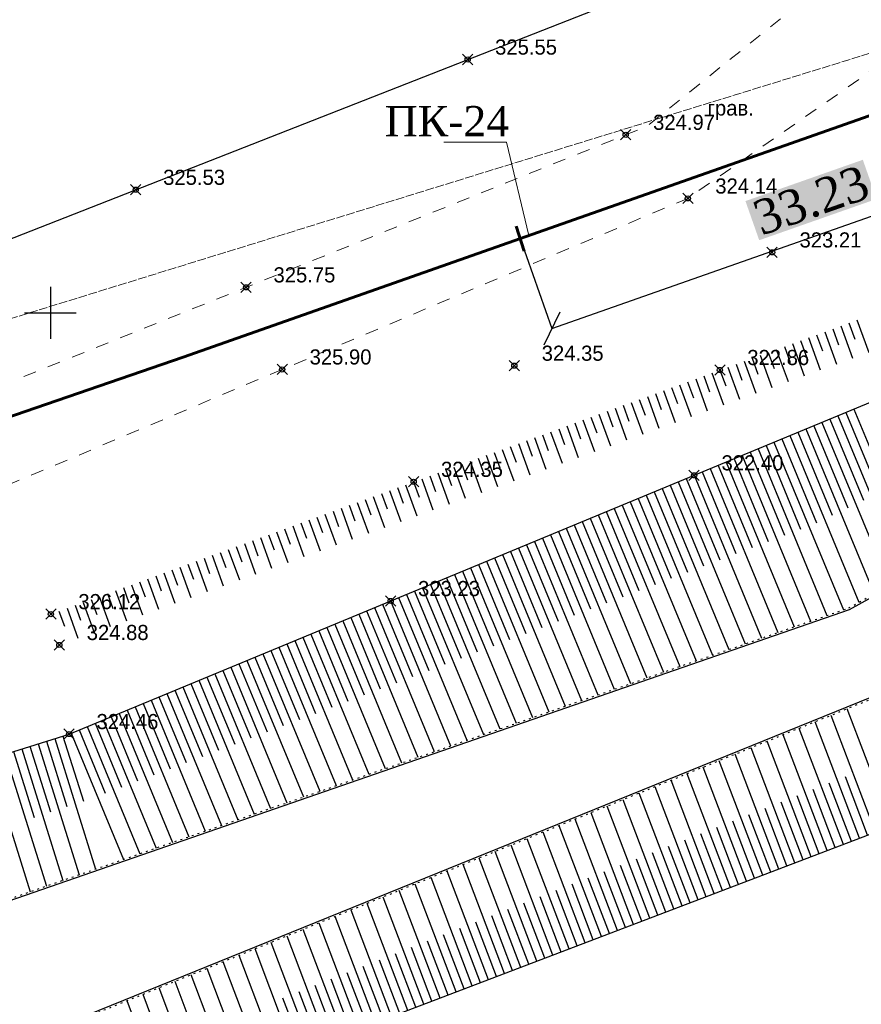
# Model space of a CAD drawing. Header units: metres. Extents: x 703769 to 722343, y 4313031 to 4317457.
# Tile 194 of 256: x 708077 to 708125, y 4314088 to 4314145. Entities that reach past the tile are written whole.
import ezdxf
from ezdxf import colors
from ezdxf.entities.mleader import LeaderData, LeaderLine
from ezdxf.math import Vec2, Vec3

# ---------------------------------------------------------------- set-up
doc = ezdxf.new("R2010")
doc.units = ezdxf.units.M
doc.header["$LTSCALE"] = 0.5
doc.header["$PDMODE"] = 35
doc.header["$PDSIZE"] = 0.3
for name, pattern in [('Auto_Street_NotBorder_Line_m1', [3, 1.5, -1.5]), ('Commnctn_Electr_VLP_High_Built_m1', [1, 1, 0]), ('ДОРОГИ_СТРОЯЩ', [9, 8, -1]), ('Контура низ откосов  Штриховая 0.1-0.5 - - - - - - -', [0.6, 0.1, -0.5])]:
    doc.linetypes.add(name, pattern=pattern)
for name, color, linetype in [('(001) Сетка', 92, 'Continuous'), ('(004) Точки рельефа', 7, 'Continuous'), ('(013) Газ', 30, 'ИК_Газопровод -------г--------'), ('(025) Дорога', 7, 'Continuous'), ('(027) Гидрография', 7, 'Continuous'), ('(035) Откосы', 7, 'Continuous')]:
    doc.layers.add(name, color=color, linetype=linetype)
doc.layers.add('AUTO#_ROADS_EXIST_L', color=7, linetype='Continuous', lineweight=15, true_color=0x000000)
doc.layers.add('COMMN_OBJCT_ELCTR_L', color=7, linetype='Continuous', true_color=0x000000)
doc.layers.add('ВК_В1', color=134, linetype='Continuous', lineweight=40)
doc.styles.add('BM-431', font='txt')
doc.styles.add('D-431', font='txt')
doc.styles.add('Interproekt', font='isocpeur.ttf', dxfattribs={"width": 0.95, "oblique": 15})
doc.styles.get("Standard").update_dxf_attribs({"font": 'times.ttf'})
doc.linetypes.add('GAZ_VOZDUSH', pattern='A,1,-2,["~",Standard,S=3,R=0,X=-1.5,Y=-1.5],-1,10', length=14)
doc.linetypes.add('ИК_Газопровод -------г--------', pattern='A,9,-0.6,["Г",Standard,S=1.2,R=0,X=0,Y=-0.6],-1.2', length=10.8)
doc.dimstyles.new('300', dxfattribs={"dimtxt": 2, "dimasz": 1.5, "dimexe": 0, "dimexo": 0, "dimgap": 1, "dimtad": 1, "dimzin": 0, "dimdsep": 46, "dimtxsty": 'Standard', "dimblk": 'OBLIQUE', "dimcen": 0, "dimclrd": 1, "dimclre": 1, "dimclrt": 1, "dimadec": 1, "dimazin": 0, "dimtfac": 1, "dimtofl": 0, "dimtmove": 0, "dimatfit": 3, "dimfxl": 3, "dimtfill": 2, "dimtfillclr": 7, "dimtolj": 1, "dimtzin": 0, "dimlwd": 25, "dimlwe": -1, "dimarcsym": 0})

# ---------------------------------------------------------------- blocks, each defined once
blk = doc.blocks.new('Setka')
at = {"layer": '(001) Сетка'}
for p, q in [((0, 1.5), (0, -1.5)), ((-1.5, 0), (1.5, 0))]:
    blk.add_line(p, q, dxfattribs=at)
blk = doc.blocks.new('*U279')
at = {"color": 1, "lineweight": 60, "flags": 128}
blk.add_lwpolyline([(-0.015, -0.757), (0.015, 0.757)], dxfattribs=at)
blk = doc.blocks.new('*U280')
at = {"color": 0, "linetype": 'ByBlock', "lineweight": -2, "transparency": 16777216, "rotation": 199.3656773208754}
blk.add_blockref('*U279', (708105.638, 4314132.749), dxfattribs=at)
blk = doc.blocks.new('_Dot')
at = {"color": 0, "linetype": 'ByBlock', "lineweight": -2}
blk.add_line((-0.5, 0), (-1, 0), dxfattribs=at)
at = {"color": 0, "linetype": 'ByBlock', "const_width": 0.5}
blk.add_lwpolyline([(-0.25, 0, 1), (0.25, 0, 1)], format="xyb", close=True, dxfattribs=at)
blk = doc.blocks.new('_Oblique')
at = {"color": 0, "linetype": 'ByBlock', "lineweight": -2}
blk.add_line((-0.5, -0.5), (0.5, 0.5), dxfattribs=at)
blk = doc.blocks.new('*D569')
at = {"color": 1, "transparency": 16777216}
for p, q in [((708136.987, 4314143.768), (708138.816, 4314138.565)), ((708105.638, 4314132.749), (708107.467, 4314127.546))]:
    blk.add_line(p, q, dxfattribs=at)
at = {"color": 1, "lineweight": 25, "transparency": 16777216}
blk.add_line((708107.467, 4314127.546), (708138.816, 4314138.565), dxfattribs=at)
at = {"layer": 'Defpoints', "color": 0, "lineweight": 40, "transparency": 16777216}
for p in [(708136.987, 4314143.768), (708138.816, 4314138.565), (708105.638, 4314132.749)]:
    blk.add_point(p, dxfattribs=at)
at = {"color": 1, "lineweight": 25, "transparency": 16777216, "xscale": 1.5, "yscale": 1.5, "zscale": 1.5}
for p, rotation in [((708138.816, 4314138.565), 19.36567732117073), ((708107.467, 4314127.546), 199.3656773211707)]:
    blk.add_blockref('_Oblique', p, dxfattribs=dict(at, rotation=rotation))
at = {"color": 1, "lineweight": 40, "transparency": 16777216, "insert": (708122.471, 4314134.961), "char_height": 2, "attachment_point": 5, "rotation": 19.3657, "bg_fill": 1, "box_fill_scale": 1.1, "bg_fill_color": 7, "bg_fill_true_color": 16777215, "bg_fill_transparency": 0}
blk.add_mtext('\\A1;33.23', dxfattribs=at)

msp = doc.modelspace()

# ---------------------------------------------------------------- linework, layer by layer
at = {"layer": '(013) Газ', "linetype": 'GAZ_VOZDUSH', "elevation": -0.295, "flags": 128}
msp.add_lwpolyline([(708020.656, 4314084.084), (708020.347, 4314094.775), (708020.347, 4314115.539), (708066.527, 4314128.958), (708114.826, 4314147.9), (708129.269, 4314299.515)], dxfattribs=at)
at = {"layer": '(027) Гидрография', "color": 4}
for points, elevation in [([(707567.997, 4313942.938), (707572.213, 4313944.049), (707620.984, 4313956.898), (707772.66, 4313996.949), (707924.336, 4314045.143), (708024.512, 4314076.588), (708124.69, 4314111.302), (708133.047, 4314115.911), (708145.112, 4314122.565), (708157.025, 4314125.829), (708191.793, 4314145.156)], 319.341), ([(708191.803, 4314139.267), (708158.102, 4314122.799), (708145.691, 4314118.338), (708135.673, 4314112.113), (708126.68, 4314106.524), (708080.551, 4314087.826)], 319.703)]:
    msp.add_lwpolyline(points, dxfattribs=dict(at, elevation=elevation))
at = {"layer": '(035) Откосы'}
for p, q in [((708124.185, 4314127.703, 324.272), (708124.867, 4314125.834, 324.272)), ((708124.651, 4314127.873, 324.272), (708124.993, 4314126.938, 324.272)), ((708125.117, 4314128.044, 324.272), (708125.801, 4314126.171, 324.272)), ((708122.786, 4314127.193, 324.272), (708123.127, 4314126.26, 324.272)), ((708123.253, 4314127.363, 324.272), (708123.934, 4314125.496, 324.272)), ((708123.719, 4314127.533, 324.272), (708124.06, 4314126.599, 324.272)), ((708121.388, 4314126.683, 324.272), (708122.067, 4314124.822, 324.272)), ((708121.854, 4314126.853, 324.272), (708122.194, 4314125.922, 324.272)), ((708122.32, 4314127.023, 324.272), (708123, 4314125.159, 324.272)), ((708119.523, 4314126.003, 324.272), (708120.2, 4314124.147, 324.272)), ((708119.989, 4314126.173, 324.272), (708120.328, 4314125.244, 324.272)), ((708120.456, 4314126.343, 324.272), (708121.133, 4314124.484, 324.272)), ((708120.922, 4314126.513, 324.272), (708121.261, 4314125.583, 324.272)), ((708118.125, 4314125.493, 324.272), (708118.462, 4314124.567, 324.272)), ((708118.591, 4314125.663, 324.272), (708119.267, 4314123.81, 324.272)), ((708119.057, 4314125.833, 324.272), (708119.395, 4314124.906, 324.272)), ((708116.726, 4314124.982, 324.272), (708117.4, 4314123.135, 324.272)), ((708117.192, 4314125.152, 324.272), (708117.529, 4314124.228, 324.272)), ((708117.658, 4314125.322, 324.272), (708118.333, 4314123.473, 324.272)), ((708114.861, 4314124.302, 324.272), (708115.533, 4314122.461, 324.272)), ((708115.327, 4314124.472, 324.272), (708115.663, 4314123.551, 324.272)), ((708115.794, 4314124.642, 324.272), (708116.466, 4314122.798, 324.272)), ((708116.26, 4314124.812, 324.272), (708116.596, 4314123.889, 324.272)), ((708113.463, 4314123.792, 324.272), (708113.798, 4314122.873, 324.272)), ((708113.929, 4314123.962, 324.272), (708114.599, 4314122.123, 324.272)), ((708114.395, 4314124.132, 324.272), (708114.731, 4314123.212, 324.272)), ((708112.064, 4314123.282, 324.272), (708112.733, 4314121.449, 324.272)), ((708112.53, 4314123.452, 324.272), (708112.865, 4314122.535, 324.272)), ((708112.996, 4314123.622, 324.272), (708113.666, 4314121.786, 324.272)), ((708110.199, 4314122.601, 324.272), (708110.866, 4314120.774, 324.272)), ((708110.665, 4314122.771, 324.272), (708110.999, 4314121.857, 324.272)), ((708111.132, 4314122.942, 324.272), (708111.799, 4314121.112, 324.272)), ((708111.598, 4314123.112, 324.272), (708111.932, 4314122.196, 324.272)), ((708124.479, 4314122.698, 323.57), (708126.4, 4314118.058, 323.57)), ((708124.941, 4314122.889, 323.57), (708128.761, 4314113.662, 323.57)), ((708108.801, 4314122.091, 324.272), (708109.133, 4314121.18, 324.272)), ((708109.267, 4314122.261, 324.272), (708109.932, 4314120.437, 324.272)), ((708109.733, 4314122.431, 324.272), (708110.066, 4314121.518, 324.272)), ((708123.093, 4314122.124, 323.57), (708126.999, 4314112.69, 323.57)), ((708123.555, 4314122.315, 323.57), (708125.497, 4314117.624, 323.57)), ((708124.017, 4314122.507, 323.57), (708127.88, 4314113.176, 323.57)), ((708106.936, 4314121.411, 324.272), (708107.267, 4314120.502, 324.272)), ((708107.402, 4314121.581, 324.272), (708108.065, 4314119.762, 324.272)), ((708107.868, 4314121.751, 324.272), (708108.2, 4314120.841, 324.272)), ((708108.334, 4314121.921, 324.272), (708108.999, 4314120.1, 324.272)), ((708121.708, 4314121.55, 323.57), (708123.692, 4314116.756, 323.57)), ((708122.17, 4314121.742, 323.57), (708126.118, 4314112.204, 323.57)), ((708122.632, 4314121.933, 323.57), (708124.595, 4314117.19, 323.57)), ((708105.537, 4314120.901, 324.272), (708106.199, 4314119.088, 324.272)), ((708106.003, 4314121.071, 324.272), (708106.334, 4314120.164, 324.272)), ((708106.47, 4314121.241, 324.272), (708107.132, 4314119.425, 324.272)), ((708120.322, 4314120.977, 323.57), (708124.334, 4314111.284, 323.57)), ((708120.784, 4314121.168, 323.57), (708122.79, 4314116.321, 323.57)), ((708121.246, 4314121.359, 323.57), (708125.237, 4314111.718, 323.57)), ((708104.139, 4314120.391, 324.272), (708104.469, 4314119.486, 324.272)), ((708104.605, 4314120.561, 324.272), (708105.265, 4314118.751, 324.272)), ((708105.071, 4314120.731, 324.272), (708105.401, 4314119.825, 324.272)), ((708118.936, 4314120.403, 323.57), (708120.925, 4314115.598, 323.57)), ((708119.398, 4314120.594, 323.57), (708123.387, 4314110.956, 323.57)), ((708119.86, 4314120.786, 323.57), (708121.86, 4314115.953, 323.57)), ((708102.274, 4314119.71, 324.272), (708102.603, 4314118.809, 324.272)), ((708102.74, 4314119.88, 324.272), (708103.398, 4314118.076, 324.272)), ((708103.206, 4314120.05, 324.272), (708103.536, 4314119.148, 324.272)), ((708103.673, 4314120.22, 324.272), (708104.332, 4314118.413, 324.272)), ((708117.55, 4314119.829, 323.57), (708121.494, 4314110.3, 323.57)), ((708118.012, 4314120.021, 323.57), (708119.99, 4314115.242, 323.57)), ((708118.474, 4314120.212, 323.57), (708122.441, 4314110.628, 323.57)), ((708100.875, 4314119.2, 324.272), (708101.531, 4314117.401, 324.272)), ((708101.342, 4314119.37, 324.272), (708101.67, 4314118.47, 324.272)), ((708101.808, 4314119.54, 324.272), (708102.465, 4314117.739, 324.272)), ((708116.164, 4314119.256, 323.57), (708118.119, 4314114.532, 323.57)), ((708116.626, 4314119.447, 323.57), (708120.548, 4314109.972, 323.57)), ((708117.088, 4314119.638, 323.57), (708119.054, 4314114.887, 323.57)), ((708099.477, 4314118.69, 324.272), (708099.804, 4314117.793, 324.272)), ((708099.943, 4314118.86, 324.272), (708100.598, 4314117.064, 324.272)), ((708100.409, 4314119.03, 324.272), (708100.737, 4314118.131, 324.272)), ((708114.778, 4314118.682, 323.57), (708118.655, 4314109.316, 323.57)), ((708115.24, 4314118.873, 323.57), (708117.184, 4314114.177, 323.57)), ((708115.702, 4314119.064, 323.57), (708119.601, 4314109.644, 323.57)), ((708097.612, 4314118.01, 324.272), (708097.938, 4314117.115, 324.272)), ((708098.078, 4314118.18, 324.272), (708098.731, 4314116.39, 324.272)), ((708098.544, 4314118.35, 324.272), (708098.871, 4314117.454, 324.272)), ((708099.011, 4314118.52, 324.272), (708099.665, 4314116.727, 324.272)), ((708113.392, 4314118.108, 323.57), (708115.313, 4314113.466, 323.57)), ((708113.854, 4314118.3, 323.57), (708117.708, 4314108.988, 323.57)), ((708114.316, 4314118.491, 323.57), (708116.249, 4314113.822, 323.57)), ((708096.213, 4314117.499, 324.272), (708096.864, 4314115.715, 324.272)), ((708096.68, 4314117.669, 324.272), (708097.005, 4314116.777, 324.272)), ((708097.146, 4314117.84, 324.272), (708097.798, 4314116.052, 324.272)), ((708112.006, 4314117.535, 323.57), (708115.815, 4314108.332, 323.57)), ((708112.468, 4314117.726, 323.57), (708114.378, 4314113.111, 323.57)), ((708112.93, 4314117.917, 323.57), (708116.762, 4314108.66, 323.57)), ((708094.815, 4314116.989, 324.272), (708095.139, 4314116.099, 324.272)), ((708095.281, 4314117.159, 324.272), (708095.931, 4314115.378, 324.272)), ((708095.747, 4314117.329, 324.272), (708096.072, 4314116.438, 324.272)), ((708110.62, 4314116.961, 323.57), (708112.508, 4314112.401, 323.57)), ((708111.082, 4314117.152, 323.57), (708114.869, 4314108.004, 323.57)), ((708111.544, 4314117.343, 323.57), (708113.443, 4314112.756, 323.57)), ((708092.95, 4314116.309, 324.272), (708093.274, 4314115.422, 324.272)), ((708093.416, 4314116.479, 324.272), (708094.064, 4314114.703, 324.272)), ((708093.882, 4314116.649, 324.272), (708094.207, 4314115.76, 324.272)), ((708094.349, 4314116.819, 324.272), (708094.997, 4314115.04, 324.272)), ((708109.234, 4314116.387, 323.57), (708112.976, 4314107.349, 323.57)), ((708109.696, 4314116.578, 323.57), (708111.572, 4314112.045, 323.57)), ((708110.158, 4314116.77, 323.57), (708113.922, 4314107.676, 323.57)), ((708091.551, 4314115.799, 324.272), (708092.197, 4314114.029, 324.272)), ((708092.018, 4314115.969, 324.272), (708092.341, 4314115.083, 324.272)), ((708092.484, 4314116.139, 324.272), (708093.131, 4314114.366, 324.272)), ((708107.848, 4314115.814, 323.57), (708109.702, 4314111.335, 323.57)), ((708108.31, 4314116.005, 323.57), (708112.029, 4314107.021, 323.57)), ((708108.772, 4314116.196, 323.57), (708110.637, 4314111.69, 323.57)), ((708090.153, 4314115.289, 324.272), (708090.475, 4314114.406, 324.272)), ((708090.619, 4314115.459, 324.272), (708091.264, 4314113.691, 324.272)), ((708091.085, 4314115.629, 324.272), (708091.408, 4314114.744, 324.272)), ((708106.462, 4314115.24, 323.57), (708110.136, 4314106.365, 323.57)), ((708106.924, 4314115.431, 323.57), (708108.767, 4314110.98, 323.57)), ((708107.386, 4314115.622, 323.57), (708111.083, 4314106.693, 323.57)), ((708088.288, 4314114.608, 324.272), (708088.609, 4314113.728, 324.272)), ((708088.754, 4314114.778, 324.272), (708089.397, 4314113.017, 324.272)), ((708089.22, 4314114.948, 324.272), (708089.542, 4314114.067, 324.272)), ((708089.687, 4314115.118, 324.272), (708090.33, 4314113.354, 324.272)), ((708105.076, 4314114.666, 323.57), (708106.896, 4314110.269, 323.57)), ((708105.538, 4314114.857, 323.57), (708109.19, 4314106.037, 323.57)), ((708106, 4314115.049, 323.57), (708107.832, 4314110.625, 323.57)), ((708086.89, 4314114.098, 324.272), (708087.53, 4314112.342, 324.272)), ((708087.356, 4314114.268, 324.272), (708087.676, 4314113.39, 324.272)), ((708087.822, 4314114.438, 324.272), (708088.463, 4314112.68, 324.272)), ((708103.69, 4314114.092, 323.57), (708107.297, 4314105.381, 323.57)), ((708104.152, 4314114.284, 323.57), (708105.961, 4314109.914, 323.57)), ((708104.614, 4314114.475, 323.57), (708108.243, 4314105.709, 323.57)), ((708085.491, 4314113.588, 324.272), (708085.81, 4314112.712, 324.272)), ((708085.957, 4314113.758, 324.272), (708086.597, 4314112.005, 324.272)), ((708086.423, 4314113.928, 324.272), (708086.743, 4314113.051, 324.272)), ((708102.304, 4314113.519, 323.57), (708104.091, 4314109.204, 323.57)), ((708102.766, 4314113.71, 323.57), (708106.35, 4314105.053, 323.57)), ((708103.228, 4314113.901, 323.57), (708105.026, 4314109.559, 323.57)), ((708083.626, 4314112.908, 324.272), (708083.945, 4314112.035, 324.272)), ((708084.092, 4314113.078, 324.272), (708084.73, 4314111.33, 324.272)), ((708084.559, 4314113.248, 324.272), (708084.877, 4314112.373, 324.272)), ((708085.025, 4314113.418, 324.272), (708085.663, 4314111.668, 324.272)), ((708100.918, 4314112.945, 323.57), (708104.457, 4314104.397, 323.57)), ((708101.38, 4314113.136, 323.57), (708103.155, 4314108.848, 323.57)), ((708101.842, 4314113.328, 323.57), (708105.404, 4314104.725, 323.57)), ((708082.228, 4314112.397, 324.272), (708082.863, 4314110.656, 324.272)), ((708082.694, 4314112.567, 324.272), (708083.012, 4314111.696, 324.272)), ((708083.16, 4314112.738, 324.272), (708083.796, 4314110.993, 324.272)), ((708099.533, 4314112.371, 323.57), (708101.285, 4314108.138, 323.57)), ((708099.995, 4314112.563, 323.57), (708103.511, 4314104.069, 323.57)), ((708100.457, 4314112.754, 323.57), (708102.22, 4314108.493, 323.57)), ((708080.829, 4314111.887, 324.272), (708081.146, 4314111.019, 324.272)), ((708081.295, 4314112.057, 324.272), (708081.929, 4314110.319, 324.272)), ((708081.761, 4314112.227, 324.272), (708082.079, 4314111.357, 324.272)), ((708098.147, 4314111.798, 323.57), (708101.617, 4314103.413, 323.57)), ((708098.609, 4314111.989, 323.57), (708100.35, 4314107.783, 323.57)), ((708099.071, 4314112.18, 323.57), (708102.564, 4314103.741, 323.57)), ((708078.964, 4314111.207, 324.272), (708079.28, 4314110.341, 324.272)), ((708079.43, 4314111.377, 324.272), (708080.063, 4314109.644, 324.272)), ((708079.897, 4314111.547, 324.272), (708080.213, 4314110.68, 324.272)), ((708080.363, 4314111.717, 324.272), (708080.996, 4314109.981, 324.272)), ((708096.761, 4314111.224, 323.57), (708098.479, 4314107.072, 323.57)), ((708097.223, 4314111.415, 323.57), (708100.671, 4314103.085, 323.57)), ((708097.685, 4314111.606, 323.57), (708099.414, 4314107.428, 323.57)), ((708095.375, 4314110.65, 323.57), (708098.778, 4314102.429, 323.57)), ((708095.837, 4314110.842, 323.57), (708097.544, 4314106.717, 323.57)), ((708096.299, 4314111.033, 323.57), (708099.724, 4314102.757, 323.57)), ((708093.989, 4314110.077, 323.57), (708095.674, 4314106.007, 323.57)), ((708094.451, 4314110.268, 323.57), (708097.831, 4314102.101, 323.57)), ((708094.913, 4314110.459, 323.57), (708096.609, 4314106.362, 323.57)), ((708092.603, 4314109.503, 323.57), (708095.938, 4314101.445, 323.57)), ((708093.065, 4314109.694, 323.57), (708094.738, 4314105.651, 323.57)), ((708093.527, 4314109.885, 323.57), (708096.885, 4314101.773, 323.57)), ((708091.217, 4314108.929, 323.57), (708092.868, 4314104.941, 323.57)), ((708091.679, 4314109.12, 323.57), (708094.992, 4314101.117, 323.57)), ((708092.141, 4314109.312, 323.57), (708093.803, 4314105.296, 323.57)), ((708089.831, 4314108.356, 323.57), (708093.099, 4314100.461, 323.57)), ((708090.293, 4314108.547, 323.57), (708091.933, 4314104.586, 323.57)), ((708090.755, 4314108.738, 323.57), (708094.045, 4314100.789, 323.57)), ((708088.445, 4314107.782, 323.57), (708090.062, 4314103.875, 323.57)), ((708088.907, 4314107.973, 323.57), (708092.152, 4314100.133, 323.57)), ((708089.369, 4314108.164, 323.57), (708090.997, 4314104.231, 323.57)), ((708087.059, 4314107.208, 323.57), (708090.259, 4314099.477, 323.57)), ((708087.521, 4314107.399, 323.57), (708089.127, 4314103.52, 323.57)), ((708087.983, 4314107.591, 323.57), (708091.206, 4314099.805, 323.57)), ((708085.673, 4314106.634, 323.57), (708087.256, 4314102.81, 323.57)), ((708086.135, 4314106.826, 323.57), (708089.313, 4314099.149, 323.57)), ((708086.597, 4314107.017, 323.57), (708088.192, 4314103.165, 323.57)), ((708084.287, 4314106.061, 323.57), (708087.42, 4314098.493, 323.57)), ((708084.749, 4314106.252, 323.57), (708086.321, 4314102.454, 323.57)), ((708085.211, 4314106.443, 323.57), (708088.366, 4314098.821, 323.57)), ((708082.901, 4314105.487, 323.57), (708084.451, 4314101.744, 323.57)), ((708083.363, 4314105.678, 323.57), (708086.473, 4314098.165, 323.57)), ((708083.825, 4314105.87, 323.57), (708085.386, 4314102.099, 323.57)), ((708127.133, 4314098.784, 323.838), (708124.554, 4314105.556, 323.838)), ((708081.515, 4314104.913, 323.57), (708084.58, 4314097.509, 323.57)), ((708081.977, 4314105.105, 323.57), (708083.515, 4314101.389, 323.57)), ((708082.439, 4314105.296, 323.57), (708085.527, 4314097.837, 323.57)), ((708126.2, 4314098.428, 323.838), (708123.628, 4314105.181, 323.838)), ((708080.129, 4314104.34, 323.57), (708081.645, 4314100.678, 323.57)), ((708080.591, 4314104.531, 323.57), (708083.634, 4314097.181, 323.57)), ((708081.053, 4314104.722, 323.57), (708082.58, 4314101.034, 323.57)), ((708124.334, 4314097.717, 323.838), (708121.777, 4314104.43, 323.838)), ((708125.267, 4314098.073, 323.838), (708122.703, 4314104.805, 323.838)), ((708078.717, 4314103.839, 323.57), (708081.08, 4314096.296, 323.57)), ((708079.194, 4314103.988, 323.57), (708080.373, 4314100.224, 323.57)), ((708079.667, 4314104.148, 323.57), (708082.687, 4314096.853, 323.57)), ((708123.401, 4314097.362, 323.838), (708120.852, 4314104.055, 323.838)), ((708076.808, 4314103.241, 323.57), (708079.189, 4314095.641, 323.57)), ((708077.286, 4314103.391, 323.57), (708078.474, 4314099.598, 323.57)), ((708077.763, 4314103.54, 323.57), (708080.134, 4314095.968, 323.57)), ((708078.24, 4314103.69, 323.57), (708079.423, 4314099.911, 323.57)), ((708121.534, 4314096.651, 323.838), (708119, 4314103.305, 323.838)), ((708122.468, 4314097.007, 323.838), (708119.926, 4314103.68, 323.838)), ((708074.9, 4314102.643, 323.57), (708077.298, 4314094.985, 323.57)), ((708075.854, 4314102.942, 323.57), (708078.244, 4314095.313, 323.57)), ((708076.331, 4314103.092, 323.57), (708077.524, 4314099.284, 323.57)), ((708120.601, 4314096.296, 323.838), (708118.075, 4314102.929, 323.838)), ((708118.735, 4314095.585, 323.838), (708116.223, 4314102.179, 323.838)), ((708119.668, 4314095.94, 323.838), (708117.149, 4314102.554, 323.838)), ((708117.802, 4314095.229, 323.838), (708115.298, 4314101.804, 323.838)), ((708125.734, 4314098.25, 323.838), (708124.45, 4314101.622, 323.838)), ((708115.935, 4314094.519, 323.838), (708113.446, 4314101.053, 323.838)), ((708116.868, 4314094.874, 323.838), (708114.372, 4314101.428, 323.838)), ((708124.8, 4314097.895, 323.838), (708123.52, 4314101.256, 323.838)), ((708115.002, 4314094.163, 323.838), (708112.521, 4314100.678, 323.838)), ((708122.934, 4314097.184, 323.838), (708121.661, 4314100.526, 323.838)), ((708123.867, 4314097.54, 323.838), (708122.591, 4314100.891, 323.838)), ((708113.136, 4314093.452, 323.838), (708110.669, 4314099.928, 323.838)), ((708114.069, 4314093.808, 323.838), (708111.595, 4314100.303, 323.838)), ((708121.068, 4314096.473, 323.838), (708119.803, 4314099.795, 323.838)), ((708122.001, 4314096.829, 323.838), (708120.732, 4314100.161, 323.838)), ((708112.203, 4314093.097, 323.838), (708109.744, 4314099.552, 323.838)), ((708120.135, 4314096.118, 323.838), (708118.873, 4314099.43, 323.838)), ((708110.336, 4314092.386, 323.838), (708107.893, 4314098.802, 323.838)), ((708111.269, 4314092.741, 323.838), (708108.818, 4314099.177, 323.838)), ((708118.268, 4314095.407, 323.838), (708117.014, 4314098.699, 323.838)), ((708119.201, 4314095.763, 323.838), (708117.944, 4314099.065, 323.838)), ((708109.403, 4314092.031, 323.838), (708106.967, 4314098.427, 323.838)), ((708117.335, 4314095.052, 323.838), (708116.085, 4314098.334, 323.838)), ((708107.537, 4314091.32, 323.838), (708105.116, 4314097.676, 323.838)), ((708108.47, 4314091.675, 323.838), (708106.041, 4314098.051, 323.838)), ((708115.469, 4314094.341, 323.838), (708114.226, 4314097.603, 323.838)), ((708116.402, 4314094.696, 323.838), (708115.156, 4314097.969, 323.838)), ((708105.67, 4314090.609, 323.838), (708103.264, 4314096.926, 323.838)), ((708106.603, 4314090.964, 323.838), (708104.19, 4314097.301, 323.838)), ((708114.535, 4314093.985, 323.838), (708113.297, 4314097.238, 323.838)), ((708104.737, 4314090.254, 323.838), (708102.339, 4314096.551, 323.838)), ((708112.669, 4314093.275, 323.838), (708111.438, 4314096.507, 323.838)), ((708113.602, 4314093.63, 323.838), (708112.367, 4314096.873, 323.838)), ((708102.871, 4314089.543, 323.838), (708100.487, 4314095.8, 323.838)), ((708103.804, 4314089.898, 323.838), (708101.413, 4314096.175, 323.838)), ((708111.736, 4314092.919, 323.838), (708110.508, 4314096.142, 323.838)), ((708101.938, 4314089.187, 323.838), (708099.562, 4314095.425, 323.838)), ((708109.87, 4314092.208, 323.838), (708108.65, 4314095.411, 323.838)), ((708110.803, 4314092.564, 323.838), (708109.579, 4314095.777, 323.838)), ((708100.071, 4314088.476, 323.838), (708097.711, 4314094.674, 323.838)), ((708101.004, 4314088.832, 323.838), (708098.636, 4314095.05, 323.838)), ((708108.003, 4314091.497, 323.838), (708106.791, 4314094.681, 323.838)), ((708108.936, 4314091.853, 323.838), (708107.72, 4314095.046, 323.838)), ((708099.138, 4314088.121, 323.838), (708096.785, 4314094.299, 323.838)), ((708107.07, 4314091.142, 323.838), (708105.861, 4314094.315, 323.838)), ((708097.272, 4314087.41, 323.838), (708094.934, 4314093.549, 323.838)), ((708098.205, 4314087.766, 323.838), (708095.859, 4314093.924, 323.838)), ((708105.204, 4314090.431, 323.838), (708104.003, 4314093.585, 323.838)), ((708106.137, 4314090.787, 323.838), (708104.932, 4314093.95, 323.838)), ((708096.338, 4314087.055, 323.838), (708094.008, 4314093.174, 323.838)), ((708104.27, 4314090.076, 323.838), (708103.073, 4314093.219, 323.838)), ((708094.472, 4314086.344, 323.838), (708092.157, 4314092.423, 323.838)), ((708095.405, 4314086.699, 323.838), (708093.082, 4314092.798, 323.838)), ((708102.404, 4314089.365, 323.838), (708101.214, 4314092.489, 323.838)), ((708103.337, 4314089.72, 323.838), (708102.144, 4314092.854, 323.838)), ((708093.539, 4314085.988, 323.838), (708091.231, 4314092.048, 323.838)), ((708101.471, 4314089.01, 323.838), (708100.285, 4314092.123, 323.838)), ((708091.673, 4314085.278, 323.838), (708089.38, 4314091.297, 323.838)), ((708092.606, 4314085.633, 323.838), (708090.305, 4314091.673, 323.838)), ((708099.605, 4314088.299, 323.838), (708098.426, 4314091.393, 323.838)), ((708100.538, 4314088.654, 323.838), (708099.356, 4314091.758, 323.838)), ((708090.739, 4314084.922, 323.838), (708088.454, 4314090.922, 323.838)), ((708097.738, 4314087.588, 323.838), (708096.567, 4314090.662, 323.838)), ((708098.671, 4314087.943, 323.838), (708097.497, 4314091.027, 323.838)), ((708088.873, 4314084.211, 323.838), (708086.603, 4314090.172, 323.838)), ((708089.806, 4314084.567, 323.838), (708087.528, 4314090.547, 323.838)), ((708096.805, 4314087.232, 323.838), (708095.638, 4314090.297, 323.838)), ((708087.94, 4314083.856, 323.838), (708085.677, 4314089.797, 323.838)), ((708094.939, 4314086.522, 323.838), (708093.779, 4314089.566, 323.838)), ((708095.872, 4314086.877, 323.838), (708094.709, 4314089.932, 323.838)), ((708086.073, 4314083.145, 323.838), (708083.826, 4314089.046, 323.838)), ((708087.007, 4314083.501, 323.838), (708084.752, 4314089.421, 323.838)), ((708094.005, 4314086.166, 323.838), (708092.85, 4314089.201, 323.838)), ((708085.14, 4314082.79, 323.838), (708082.9, 4314088.671, 323.838)), ((708093.072, 4314085.811, 323.838), (708091.92, 4314088.836, 323.838))]:
    msp.add_line(p, q, dxfattribs=at)
at = {"layer": '(035) Откосы', "flags": 128}
for points, elevation in [([(707565.599, 4313950.829), (707622.053, 4313968.013), (707672.002, 4313982.133), (707718.643, 4313996.565), (707813.86, 4314023.834), (707881.96, 4314043.723), (707919.958, 4314056.418), (707981.907, 4314074.04), (708022.015, 4314086.08), (708079.55, 4314104.1), (708133.435, 4314126.405), (708145.499, 4314129.589), (708145.779, 4314129.735)], 323.57), ([(708082.807, 4314081.901), (708129.933, 4314099.85), (708137.869, 4314104.103), (708144.042, 4314105.648), (708144.084, 4314105.659)], 323.838)]:
    msp.add_lwpolyline(points, dxfattribs=dict(at, elevation=elevation))
at = {"layer": '(035) Откосы', "linetype": 'Контура низ откосов  Штриховая 0.1-0.5 - - - - - - -'}
for points, elevation in [([(707567.972, 4313943.035), (707572.188, 4313944.146), (707620.959, 4313956.995), (707772.632, 4313997.046), (707924.306, 4314045.238), (708024.481, 4314076.683), (708124.649, 4314111.394), (708132.999, 4314115.999), (708145.074, 4314122.659), (708145.285, 4314122.716)], 319.341), ([(708144.935, 4314117.751), (708135.726, 4314112.028), (708126.733, 4314106.439), (708080.586, 4314087.733)], 319.703)]:
    msp.add_lwpolyline(points, dxfattribs=dict(at, elevation=elevation))
at = {"color": 7, "lineweight": 60, "flags": 128}
msp.add_lwpolyline([(708240.115, 4314986.119), (708237.465, 4314926.667), (708235.809, 4314899.895), (708234.498, 4314869.618), (708230.06, 4314781.67), (708228.958, 4314757.378), (708223.359, 4314737.037), (708204.558, 4314523.813), (708196.059, 4314424.814), (708184.899, 4314294.752), (708174.557, 4314166.154), (708168.436, 4314154.821), (708168.436, 4314154.821), (708086.138, 4314125.895), (708037.269, 4314109.069), (708002.488, 4314098.284), (708002.488, 4314098.284), (707913.651, 4314069.236), (707865.757, 4314055.085), (707817.896, 4314040.633), (707721.771, 4314013.098), (707673.615, 4313999.646), (707633.375, 4313988.405), (707625.006, 4314019.638)], dxfattribs=at)
at = {"color": 0, "linetype": 'ByBlock', "lineweight": -2, "transparency": 16777216}
for p in [(708102.604, 4314143.107, 325.547), (708111.744, 4314138.753, 324.969), (708083.404, 4314135.577, 325.528), (708115.34, 4314135.075, 324.137), (708120.213, 4314131.956, 323.208), (708089.786, 4314129.935, 325.749), (708091.875, 4314125.186, 325.897), (708105.3, 4314125.405, 324.347), (708117.192, 4314125.152, 322.859), (708115.702, 4314119.064, 322.397), (708099.477, 4314118.69, 324.351), (708098.147, 4314111.798, 323.229), (708078.498, 4314111.037, 326.118), (708078.983, 4314109.254, 324.883), (708079.55, 4314104.1, 324.462)]:
    msp.add_point(p, dxfattribs=at)
at = {"layer": 'AUTO#_ROADS_EXIST_L', "linetype": 'Auto_Street_NotBorder_Line_m1', "lineweight": 15, "flags": 128}
for points, elevation in [([(708144.126, 4314101.66), (708144.126, 4314101.66), (708147.799, 4314155.94), (708135.298, 4314148.952), (708115.34, 4314135.075), (708068.41, 4314115.297), (708018.295, 4314097.841), (707981.449, 4314086.907), (707918.088, 4314066.26), (707879.635, 4314055.103), (707812.555, 4314033.812), (707561.451, 4313964.457)], 325.994), ([(707560.163, 4313968.689), (707811.659, 4314039.666), (707878.313, 4314059.979), (707916.666, 4314070.819), (707980.147, 4314093.007), (708015.887, 4314103.951), (708066.59, 4314120.619), (708112.982, 4314139.251), (708121.867, 4314146.398), (708120.084, 4314150.677), (708114.106, 4314153.103)], 325.99)]:
    msp.add_lwpolyline(points, dxfattribs=dict(at, elevation=elevation))
at = {"layer": 'COMMN_OBJCT_ELCTR_L', "linetype": 'Commnctn_Electr_VLP_High_Built_m1', "lineweight": 20, "elevation": 326.168, "flags": 128}
msp.add_lwpolyline([(707559.857, 4313969.694), (707591.057, 4313978.499), (707653.95, 4313997.449), (707719.826, 4314017.456), (707783.035, 4314036.883), (707846.224, 4314056.716), (707914.765, 4314078.05), (707979.96, 4314098.279), (708042.477, 4314117.716), (708135.818, 4314146.539), (708166.739, 4314158.079), (708194.357, 4314168.719), (708173.508, 4314249.294)], dxfattribs=at)

# ---------------------------------------------------------------- block references
at = {"layer": '(001) Сетка'}
msp.add_blockref('Setka', (708078.465, 4314128.456), dxfattribs=at)
at = {"color": 36, "lineweight": 60}
msp.add_blockref('*U280', (0, 0), dxfattribs=at)

# ---------------------------------------------------------------- texts
at = {"layer": '(004) Точки рельефа', "style": 'D-431'}
for s, p in [('325.55', (708104.191, 4314143.388, 325.547)), ('324.97', (708113.33, 4314139.038, 324.969)), ('325.53', (708084.99, 4314135.858, 325.528)), ('324.14', (708116.926, 4314135.355, 324.137)), ('323.21', (708121.799, 4314132.236, 323.208)), ('325.75', (708091.372, 4314130.216, 325.749)), ('324.35', (708106.886, 4314125.686, 324.347)), ('325.90', (708093.461, 4314125.47, 325.897)), ('322.86', (708118.778, 4314125.438, 322.859)), ('324.35', (708101.063, 4314118.971, 324.351)), ('322.40', (708117.288, 4314119.347, 322.397)), ('323.23', (708099.733, 4314112.077, 323.229)), ('326.12', (708080.084, 4314111.322, 326.118)), ('324.88', (708080.569, 4314109.537, 324.883)), ('324.46', (708081.136, 4314104.385, 324.462))]:
    msp.add_text(s, height=0.875, dxfattribs=at).set_placement(p)
at = {"layer": '(025) Дорога', "linetype": 'ДОРОГИ_СТРОЯЩ', "style": 'BM-431'}
msp.add_text('грав.', height=0.875, dxfattribs=at).set_placement((708116.48, 4314139.864, -0.295))

# ---------------------------------------------------------------- next in the draw order: leaders
at = {"layer": 'ВК_В1', "color": 7, "lineweight": 13}
ml = msp.add_multileader_mtext('Standard', dxfattribs=at)
ml.set_content('{\\fTimes New Roman|b0|i0|c204|p18;\\Q0;\\W1;ПК-\\fTimes New Roman|b0|i0|c0|p18;24}', color=7, style='Interproekt')
ml.set_leader_properties(color=256, linetype='Continuous', lineweight=13)
ml.set_arrow_properties(name='DOT')
ml.build(insert=Vec2(0, 0))
ml.multileader.update_dxf_attribs({"text_left_attachment_type": 6, "text_right_attachment_type": 6, "dogleg_length": 0, "arrow_head_size": 0.00144})
ctx = ml.context
ctx.base_point, ctx.char_height, ctx.arrow_head_size, ctx.landing_gap_size, ctx.plane_origin = Vec3(708097.955, 4314138.317), 1.75, 0.00144, 0.0008, Vec3(708969.299, 4314179.081)
ctx.left_attachment, ctx.right_attachment, ctx.text_align_type = 6, 6, 1
notes = []
notes.append((ctx, [(1, (1, 1, 0), (708104.854, 4314138.317), (-1, 0), 0, [(0, [(708106.143, 4314132.926)], 0, [])])]))
ctx.mtext.insert, ctx.mtext.rotation, ctx.mtext.width, ctx.mtext.alignment, ctx.mtext.flow_direction = Vec3(708101.405, 4314140.417), 6.283185, 3.59135, 2, 5
ctx.mtext.has_bg_fill, ctx.mtext.bg_color, ctx.mtext.bg_scale_factor, ctx.mtext.bg_transparency, ctx.mtext.use_window_bg_color = 1, -1027028792, 1.5, 0, 1
for ctx, leaders in notes:
    for number, flags, end, landing, length, lines in leaders:
        leader = LeaderData()
        leader.index, (leader.has_last_leader_line, leader.has_dogleg_vector, leader.attachment_direction) = number, flags
        leader.last_leader_point, leader.dogleg_vector, leader.dogleg_length = Vec3(end), Vec3(landing), length
        for number, points, colour, breaks in lines:
            line = LeaderLine()
            line.index, line.vertices, line.color, line.breaks = number, Vec3.list(points), colors.encode_raw_color(colour), breaks
            leader.lines.append(line)
        ctx.leaders.append(leader)

# ---------------------------------------------------------------- next in the draw order: dimensions: what is measured, and where the dimension line sits
at = {"color": 1, "lineweight": 40}
dim = msp.add_aligned_dim(p1=(708105.638, 4314132.749), p2=(708136.987, 4314143.768), distance=-5.515, dimstyle='300', dxfattribs=at)
dim.commit()
dim.dimension.update_dxf_attribs({"geometry": '*D569', "text_midpoint": (708122.471, 4314134.961)})

doc.saveas('drawing.dxf')
